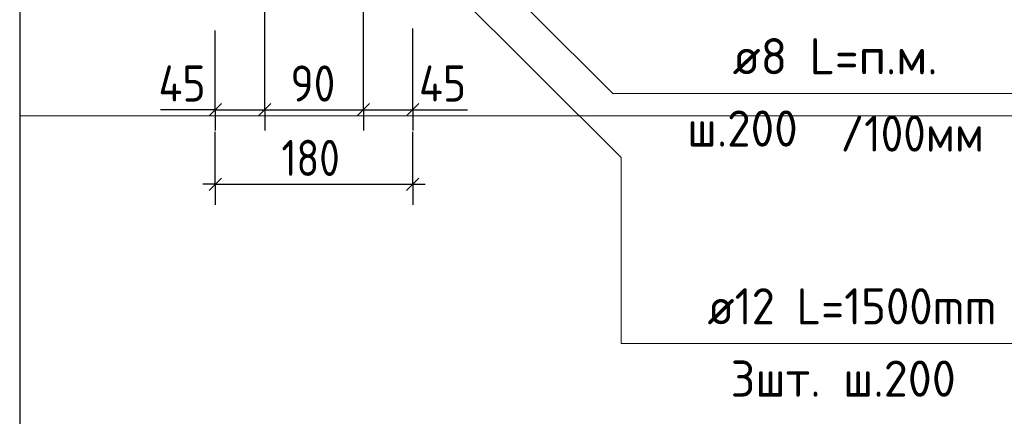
# Model space of a CAD drawing. Header units: millimetres. Extents: x 0 to 21005, y 0 to 14855.
# Tile 46 of 50: x 16406 to 19397, y 9689 to 10896. Entities that reach past the tile are written whole.
import ezdxf

# ---------------------------------------------------------------- set-up
doc = ezdxf.new("R2010")
doc.units = ezdxf.units.MM
doc.linetypes.add('______2', pattern=[135, 100, -35])
for name, color, linetype, lineweight in [('Standard', 7, 'Continuous', 25), ('Выпуски арматуры Г-обр.', 7, 'Continuous', 25), ('Позиционная метка линия выноска', 7, 'Continuous', 13), ('Стена фоновая арматура У1', 7, 'Continuous', 25)]:
    doc.layers.add(name, color=color, linetype=linetype, lineweight=lineweight)
doc.layers.add('Размерная выноска', color=7, linetype='Continuous')
doc.styles.add('ISOCPEUR', font='txt')

msp = doc.modelspace()

# ---------------------------------------------------------------- linework, layer by layer
at = {"layer": 'Standard', "color": 251, "linetype": 'Continuous', "lineweight": -3, "true_color": 0x656565, "transparency": 33554687}
for p, q in [((17000, 10621.8), (17000, 10684.3)), ((17150, 10621.8), (17150, 10684.3)), ((17450, 10621.8), (17450, 10684.3)), ((17600, 10621.8), (17600, 10684.3)), ((17000, 10621.8), (17000, 10559.3)), ((17150, 10621.8), (17150, 10559.3)), ((17450, 10621.8), (17450, 10559.3)), ((17600, 10621.8), (17600, 10559.3)), ((17000, 10395.4), (17000, 10555.2)), ((17600, 10395.4), (17600, 10555.2)), ((17000, 10395.4), (17000, 10457.9)), ((17600, 10395.4), (17600, 10457.9)), ((17000, 10395.4), (17000, 10332.9)), ((17600, 10395.4), (17600, 10332.9))]:
    msp.add_line(p, q, dxfattribs=at)
at = {"layer": 'Standard', "color": 7, "linetype": 'Continuous', "lineweight": -3, "transparency": 33554687}
for p, q in [((17000, 10621.8), (16962.5, 10621.8)), ((17000, 10621.8), (17150, 10621.8)), ((17150, 10621.8), (17450, 10621.8)), ((17450, 10621.8), (17600, 10621.8)), ((17600, 10621.8), (17637.5, 10621.8)), ((17000, 10395.4), (16962.5, 10395.4)), ((17000, 10395.4), (17600, 10395.4)), ((17600, 10395.4), (17637.5, 10395.4))]:
    msp.add_line(p, q, dxfattribs=at)
at = {"layer": 'Standard', "color": 7, "linetype": 'Continuous', "lineweight": 25, "transparency": 33554687}
for p, q in [((16981.3, 10603.1), (17018.8, 10640.6)), ((17131.3, 10603.1), (17168.8, 10640.6)), ((17431.3, 10603.1), (17468.8, 10640.6)), ((17581.3, 10603.1), (17618.8, 10640.6)), ((16981.3, 10376.7), (17018.8, 10414.2)), ((17581.3, 10376.7), (17618.8, 10414.2))]:
    msp.add_line(p, q, dxfattribs=at)
at = {"layer": 'Standard', "color": 220, "linetype": 'Continuous', "lineweight": -3, "transparency": 33554687}
msp.add_lwpolyline([(20550.2, 14436.7), (16405.7, 14436.7), (16405.7, 9536.7), (20550.2, 9536.7), (20550.2, 14436.7)], dxfattribs=at)
at = {"layer": 'Standard', "color": 254, "linetype": 'Continuous', "lineweight": 18, "true_color": 0xc4c4ff, "transparency": 33554687}
msp.add_lwpolyline([(16405.7, 10603.3), (20201.4, 10603.3), (20201.4, 13787.9), (16405.7, 13787.9)], dxfattribs=at)
at = {"layer": 'Standard', "color": 251, "linetype": 'Continuous', "lineweight": -3, "true_color": 0x656565, "transparency": 33554687}
for points in [[(17150, 10621.8), (17150, 10630.3), (17150, 10630.3), (17150, 10630.3), (17150, 10630.3), (17150, 10975.7), (17150, 10975.7), (17150, 11288.3)], [(17450, 10621.8), (17450, 10630.3), (17450, 10630.3), (17450, 11281), (17450, 11281), (17450, 11288.3)], [(17000, 10621.8), (17000, 10630.3), (17000, 10630.3), (17000, 10630.3), (17000, 10630.3), (17000, 10823), (17000, 10823), (17000, 10863.4)], [(17600, 10621.8), (17600, 10630.3), (17600, 10630.3), (17600, 10868.8)]]:
    msp.add_lwpolyline(points, dxfattribs=at)
at = {"layer": 'Позиционная метка линия выноска', "color": 7, "linetype": 'Continuous', "lineweight": 13, "transparency": 33554687}
for points in [[(17150, 12264.4), (16914.3, 12028.7), (16914.3, 10995.4), (17714.3, 10995.4), (18232.9, 10476.8), (18232.9, 9910.2), (19500.5, 9910.2)], [(17083.9, 11161.4), (17717.2, 11161.4), (18207.5, 10671.1), (19470.5, 10671.1)]]:
    msp.add_lwpolyline(points, dxfattribs=at)
at = {"layer": 'Размерная выноска', "color": 7, "linetype": 'Continuous', "lineweight": -3, "transparency": 33554687}
for p, q in [((17000, 10621.8), (16833.3, 10621.8)), ((17600, 10621.8), (17766.7, 10621.8))]:
    msp.add_line(p, q, dxfattribs=at)

# ---------------------------------------------------------------- texts
at = {"layer": 'Standard', "color": 7, "linetype": 'Continuous', "lineweight": 25, "transparency": 33554687, "char_height": 110, "attachment_point": 7, "style": 'ISOCPEUR'}
for s, insert, width in [('\\W0.88;45', (16827.3, 10646.8), 213.402), ('\\W0.87;90', (17228.5, 10646.8), 201.962), ('\\W0.88;45', (17618.8, 10646.8), 213.398), ('\\W0.91;/100мм', (18899.5, 10494.6), 511.919), ('\\W0.83;180', (17201, 10420.4), 254.286)]:
    msp.add_mtext(s, dxfattribs=dict(at, insert=insert, width=width))
at = {"layer": 'Выпуски арматуры Г-обр.', "color": 7, "linetype": 'Continuous', "lineweight": 13, "transparency": 33554687, "insert": (18495.2, 9968.8), "char_height": 110, "width": 1052.191, "attachment_point": 7, "style": 'ISOCPEUR'}
msp.add_mtext('\\W0.94;ø12 L=1500mm ', dxfattribs=at)
at = {"layer": 'Выпуски арматуры Г-обр.', "color": 7, "linetype": '______2', "lineweight": 13, "transparency": 33554687, "insert": (18565.7, 9748.8), "char_height": 110, "width": 856.162, "attachment_point": 7, "style": 'ISOCPEUR'}
msp.add_mtext('\\W0.97;3шт. ш.200 ', dxfattribs=at)
at = {"layer": 'Стена фоновая арматура У1', "color": 7, "linetype": 'Continuous', "lineweight": 13, "transparency": 33554687, "char_height": 110, "attachment_point": 7, "style": 'ISOCPEUR'}
for s, insert, width in [('\\W0.97;ø8 L=п.м. ', (18571.8, 10729.8), 745.936), ('\\W0.95;ш.200 ', (18433.8, 10509.8), 481.068)]:
    msp.add_mtext(s, dxfattribs=dict(at, insert=insert, width=width))

doc.saveas('drawing.dxf')
